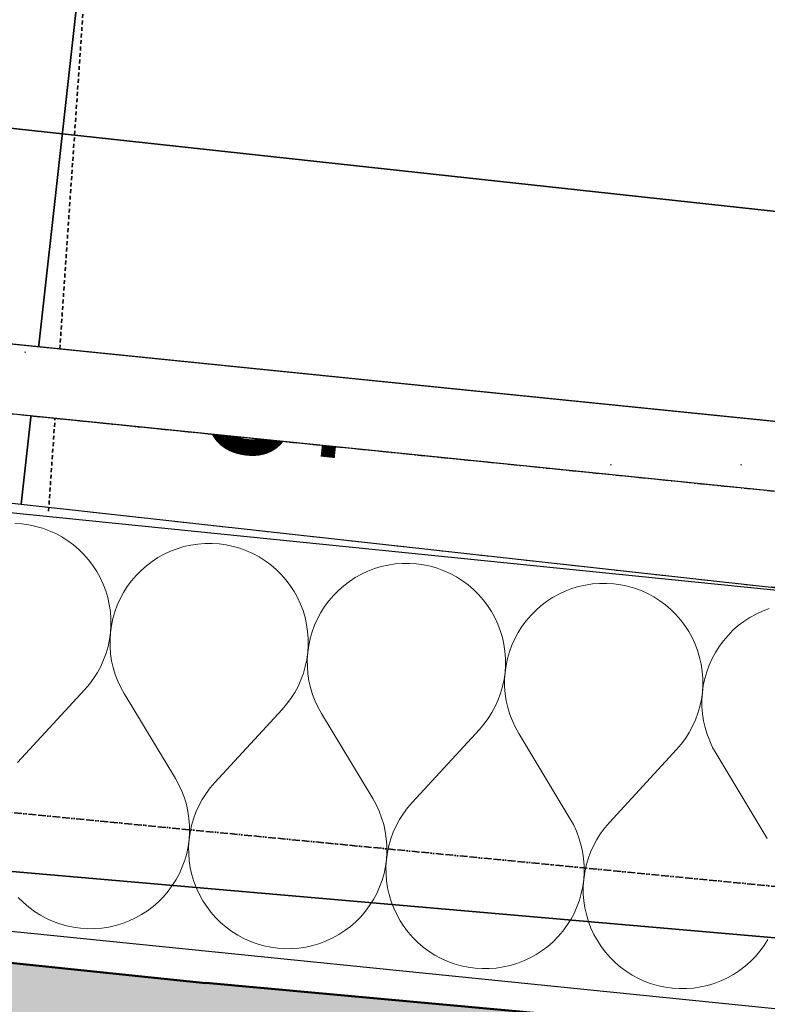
# Model space of a CAD drawing. Header units: millimetres. Extents: x -28761 to 4793, y -4271 to 20239.
# Tile 136 of 256: x -15902 to -15615, y 9535 to 9914. Entities that reach past the tile are written whole.
import ezdxf

# ---------------------------------------------------------------- set-up
doc = ezdxf.new("R2010")
doc.units = ezdxf.units.MM
doc.header["$MEASUREMENT"] = 0
for name, pattern in [('Telekomunikacni vodic', [9.25, 3, -0.75, 3, -0.75, 0.125, -0.75, 0.125, -0.75]), ('Wipeout_Contour', [1000, 0, -1000]), ('Čerchovaná M', [4.5, 2.5, -0.85, 0.3, -0.85]), ('Čárkovaná S', [2.5, 1.5, -1])]:
    doc.linetypes.add(name, pattern=pattern)
for name, color, linetype in [('5._POHLED ZÁPADNÍ_1_Interiér - schodiště', 7, 'Continuous'), ('5._POHLED ZÁPADNÍ_1_Konstrukce - nenosné', 7, 'Continuous'), ('5._POHLED ZÁPADNÍ_1_Konstrukce - nosné', 7, 'Continuous'), ('5._POHLED ZÁPADNÍ_1_Nové_Interiér - schodiště', 7, 'Continuous'), ('5._POHLED ZÁPADNÍ_1_Nové_Konstrukce - nosné', 7, 'Continuous'), ('5._POHLED ZÁPADNÍ_1_Nové_Výplně - Povrchové', 7, 'Continuous'), ('5._POHLED ZÁPADNÍ_1_Nové_Výplně – Řezové', 7, 'Continuous'), ('5._POHLED ZÁPADNÍ_1_Nové_ZJEDNODUŠENÝ DVŮR', 7, 'Continuous'), ('5._POHLED ZÁPADNÍ_1_TZB - elektroinstalace', 7, 'Continuous'), ('5._POHLED ZÁPADNÍ_1_Výplně – Řezové', 7, 'Continuous')]:
    doc.layers.add(name, color=color, linetype=linetype)
doc.styles.add('GENEROVANÝ_STYL_1', font='txt')

# ---------------------------------------------------------------- blocks, each defined once
blk = doc.blocks.new('*X42', base_point=(-30186.65, -6515.26))
at = {"layer": '5._POHLED ZÁPADNÍ_1_Nové_Výplně – Řezové', "color": 21, "linetype": 'Continuous', "lineweight": 20, "true_color": 0xffaaaa}
for p, q in [((-15901.28, 9720.14), (-15904, 9720.32)), ((-15898.59, 9719.77), (-15901.28, 9720.14)), ((-15895.93, 9719.21), (-15898.59, 9719.77)), ((-15893.31, 9718.46), (-15895.93, 9719.21)), ((-15890.76, 9717.53), (-15893.31, 9718.46)), ((-15888.27, 9716.41), (-15890.76, 9717.53)), ((-15885.88, 9715.12), (-15888.27, 9716.41)), ((-15883.58, 9713.66), (-15885.88, 9715.12)), ((-15881.39, 9712.05), (-15883.58, 9713.66)), ((-15879.33, 9710.28), (-15881.39, 9712.05)), ((-15877.39, 9708.36), (-15879.33, 9710.28)), ((-15841.58, 9710.63), (-15844.12, 9709.67)), ((-15838.97, 9711.42), (-15841.58, 9710.63)), ((-15836.32, 9712.01), (-15838.97, 9711.42)), ((-15833.63, 9712.41), (-15836.32, 9712.01)), ((-15830.92, 9712.63), (-15833.63, 9712.41)), ((-15828.19, 9712.64), (-15830.92, 9712.63)), ((-15825.48, 9712.46), (-15828.19, 9712.64)), ((-15822.78, 9712.09), (-15825.48, 9712.46)), ((-15820.12, 9711.53), (-15822.78, 9712.09)), ((-15817.51, 9710.78), (-15820.12, 9711.53)), ((-15814.95, 9709.85), (-15817.51, 9710.78)), ((-15875.6, 9706.32), (-15877.39, 9708.36)), ((-15873.96, 9704.15), (-15875.6, 9706.32)), ((-15848.97, 9707.2), (-15851.25, 9705.72)), ((-15846.59, 9708.52), (-15848.97, 9707.2)), ((-15844.12, 9709.67), (-15846.59, 9708.52)), ((-15812.47, 9708.73), (-15814.95, 9709.85)), ((-15810.08, 9707.44), (-15812.47, 9708.73)), ((-15807.78, 9705.98), (-15810.08, 9707.44)), ((-15872.47, 9701.87), (-15873.96, 9704.15)), ((-15853.41, 9704.07), (-15855.46, 9702.28)), ((-15851.25, 9705.72), (-15853.41, 9704.07)), ((-15805.59, 9704.37), (-15807.78, 9705.98)), ((-15803.52, 9702.6), (-15805.59, 9704.37)), ((-15801.59, 9700.68), (-15803.52, 9702.6)), ((-15765.78, 9702.95), (-15768.32, 9701.99)), ((-15763.17, 9703.74), (-15765.78, 9702.95)), ((-15760.52, 9704.33), (-15763.17, 9703.74)), ((-15757.82, 9704.74), (-15760.52, 9704.33)), ((-15755.11, 9704.95), (-15757.82, 9704.74)), ((-15752.39, 9704.96), (-15755.11, 9704.95)), ((-15749.68, 9704.79), (-15752.39, 9704.96)), ((-15746.98, 9704.41), (-15749.68, 9704.79)), ((-15744.32, 9703.85), (-15746.98, 9704.41)), ((-15741.71, 9703.1), (-15744.32, 9703.85)), ((-15739.15, 9702.17), (-15741.71, 9703.1)), ((-15871.15, 9699.49), (-15872.47, 9701.87)), ((-15870.01, 9697.02), (-15871.15, 9699.49)), ((-15857.37, 9700.34), (-15859.14, 9698.27)), ((-15855.46, 9702.28), (-15857.37, 9700.34)), ((-15799.8, 9698.64), (-15801.59, 9700.68)), ((-15798.15, 9696.47), (-15799.8, 9698.64)), ((-15773.17, 9699.52), (-15775.44, 9698.04)), ((-15770.79, 9700.84), (-15773.17, 9699.52)), ((-15768.32, 9701.99), (-15770.79, 9700.84)), ((-15736.67, 9701.05), (-15739.15, 9702.17)), ((-15734.27, 9699.76), (-15736.67, 9701.05)), ((-15731.98, 9698.3), (-15734.27, 9699.76)), ((-15869.05, 9694.48), (-15870.01, 9697.02)), ((-15860.75, 9696.08), (-15862.21, 9693.79)), ((-15859.14, 9698.27), (-15860.75, 9696.08)), ((-15796.67, 9694.19), (-15798.15, 9696.47)), ((-15777.61, 9696.39), (-15779.66, 9694.6)), ((-15775.44, 9698.04), (-15777.61, 9696.39)), ((-15729.79, 9696.69), (-15731.98, 9698.3)), ((-15727.72, 9694.92), (-15729.79, 9696.69)), ((-15725.79, 9693.01), (-15727.72, 9694.92)), ((-15689.97, 9695.27), (-15692.52, 9694.31)), ((-15687.37, 9696.06), (-15689.97, 9695.27)), ((-15684.71, 9696.65), (-15687.37, 9696.06)), ((-15682.02, 9697.06), (-15684.71, 9696.65)), ((-15679.31, 9697.27), (-15682.02, 9697.06)), ((-15676.59, 9697.28), (-15679.31, 9697.27)), ((-15673.87, 9697.11), (-15676.59, 9697.28)), ((-15671.18, 9696.74), (-15673.87, 9697.11)), ((-15668.52, 9696.17), (-15671.18, 9696.74)), ((-15665.9, 9695.42), (-15668.52, 9696.17)), ((-15663.35, 9694.49), (-15665.9, 9695.42)), ((-15868.26, 9691.87), (-15869.05, 9694.48)), ((-15867.67, 9689.22), (-15868.26, 9691.87)), ((-15863.5, 9691.39), (-15864.61, 9688.91)), ((-15862.21, 9693.79), (-15863.5, 9691.39)), ((-15795.35, 9691.81), (-15796.67, 9694.19)), ((-15794.21, 9689.34), (-15795.35, 9691.81)), ((-15781.57, 9692.66), (-15783.34, 9690.59)), ((-15779.66, 9694.6), (-15781.57, 9692.66)), ((-15723.99, 9690.96), (-15725.79, 9693.01)), ((-15697.36, 9691.84), (-15699.64, 9690.36)), ((-15694.98, 9693.16), (-15697.36, 9691.84)), ((-15692.52, 9694.31), (-15694.98, 9693.16)), ((-15660.87, 9693.37), (-15663.35, 9694.49)), ((-15658.47, 9692.08), (-15660.87, 9693.37)), ((-15656.17, 9690.63), (-15658.47, 9692.08)), ((-15867.27, 9686.53), (-15867.67, 9689.22)), ((-15864.61, 9688.91), (-15865.54, 9686.35)), ((-15793.24, 9686.8), (-15794.21, 9689.34)), ((-15784.95, 9688.4), (-15786.41, 9686.11)), ((-15783.34, 9690.59), (-15784.95, 9688.4)), ((-15722.35, 9688.79), (-15723.99, 9690.96)), ((-15720.87, 9686.51), (-15722.35, 9688.79)), ((-15701.81, 9688.71), (-15703.85, 9686.92)), ((-15699.64, 9690.36), (-15701.81, 9688.71)), ((-15653.99, 9689.01), (-15656.17, 9690.63)), ((-15651.92, 9687.24), (-15653.99, 9689.01)), ((-15614.17, 9687.59), (-15616.71, 9686.63)), ((-15867.06, 9683.81), (-15867.27, 9686.53)), ((-15867.04, 9681.09), (-15867.06, 9683.81)), ((-15866.29, 9683.74), (-15866.85, 9681.07)), ((-15865.54, 9686.35), (-15866.29, 9683.74)), ((-15792.46, 9684.19), (-15793.24, 9686.8)), ((-15791.87, 9681.54), (-15792.46, 9684.19)), ((-15787.7, 9683.71), (-15788.81, 9681.23)), ((-15786.41, 9686.11), (-15787.7, 9683.71)), ((-15719.55, 9684.13), (-15720.87, 9686.51)), ((-15718.41, 9681.66), (-15719.55, 9684.13)), ((-15705.76, 9684.98), (-15707.53, 9682.91)), ((-15703.85, 9686.92), (-15705.76, 9684.98)), ((-15649.99, 9685.33), (-15651.92, 9687.24)), ((-15648.19, 9683.28), (-15649.99, 9685.33)), ((-15621.56, 9684.16), (-15623.84, 9682.68)), ((-15619.18, 9685.48), (-15621.56, 9684.16)), ((-15616.71, 9686.63), (-15619.18, 9685.48)), ((-15867.22, 9678.38), (-15867.04, 9681.09)), ((-15866.85, 9681.07), (-15867.22, 9678.38)), ((-15791.47, 9678.85), (-15791.87, 9681.54)), ((-15788.81, 9681.23), (-15789.74, 9678.67)), ((-15717.44, 9679.12), (-15718.41, 9681.66)), ((-15709.15, 9680.73), (-15710.6, 9678.43)), ((-15707.53, 9682.91), (-15709.15, 9680.73)), ((-15646.55, 9681.11), (-15648.19, 9683.28)), ((-15645.06, 9678.83), (-15646.55, 9681.11)), ((-15626.01, 9681.03), (-15628.05, 9679.24)), ((-15623.84, 9682.68), (-15626.01, 9681.03)), ((-15867.6, 9675.68), (-15867.22, 9678.38)), ((-15867.22, 9678.38), (-15867.4, 9675.66)), ((-15791.26, 9676.13), (-15791.47, 9678.85)), ((-15791.24, 9673.41), (-15791.26, 9676.13)), ((-15790.49, 9676.06), (-15791.05, 9673.4)), ((-15789.74, 9678.67), (-15790.49, 9676.06)), ((-15716.66, 9676.51), (-15717.44, 9679.12)), ((-15716.07, 9673.86), (-15716.66, 9676.51)), ((-15711.89, 9676.03), (-15713.01, 9673.55)), ((-15710.6, 9678.43), (-15711.89, 9676.03)), ((-15643.75, 9676.45), (-15645.06, 9678.83)), ((-15642.6, 9673.98), (-15643.75, 9676.45)), ((-15629.96, 9677.3), (-15631.73, 9675.23)), ((-15628.05, 9679.24), (-15629.96, 9677.3)), ((-15868.91, 9670.41), (-15868.16, 9673.02)), ((-15868.16, 9673.02), (-15867.6, 9675.68)), ((-15867.4, 9675.66), (-15867.38, 9672.94)), ((-15867.38, 9672.94), (-15867.17, 9670.23)), ((-15791.42, 9670.7), (-15791.24, 9673.41)), ((-15791.05, 9673.4), (-15791.42, 9670.7)), ((-15715.66, 9671.17), (-15716.07, 9673.86)), ((-15713.01, 9673.55), (-15713.94, 9670.99)), ((-15641.64, 9671.44), (-15642.6, 9673.98)), ((-15633.35, 9673.05), (-15634.8, 9670.75)), ((-15631.73, 9675.23), (-15633.35, 9673.05)), ((-15869.85, 9667.85), (-15868.91, 9670.41)), ((-15867.17, 9670.23), (-15866.76, 9667.54)), ((-15791.79, 9668), (-15791.42, 9670.7)), ((-15791.42, 9670.7), (-15791.6, 9667.98)), ((-15715.45, 9668.46), (-15715.66, 9671.17)), ((-15715.44, 9665.74), (-15715.45, 9668.46)), ((-15714.69, 9668.38), (-15715.25, 9665.72)), ((-15713.94, 9670.99), (-15714.69, 9668.38)), ((-15640.86, 9668.83), (-15641.64, 9671.44)), ((-15640.26, 9666.18), (-15640.86, 9668.83)), ((-15636.09, 9668.35), (-15637.2, 9665.87)), ((-15634.8, 9670.75), (-15636.09, 9668.35)), ((-15872.26, 9662.98), (-15870.97, 9665.37)), ((-15870.97, 9665.37), (-15869.85, 9667.85)), ((-15866.76, 9667.54), (-15866.17, 9664.89)), ((-15866.17, 9664.89), (-15865.38, 9662.28)), ((-15793.11, 9662.73), (-15792.36, 9665.34)), ((-15792.36, 9665.34), (-15791.79, 9668)), ((-15791.6, 9667.98), (-15791.58, 9665.26)), ((-15791.58, 9665.26), (-15791.37, 9662.55)), ((-15715.62, 9663.02), (-15715.44, 9665.74)), ((-15715.25, 9665.72), (-15715.62, 9663.02)), ((-15639.86, 9663.49), (-15640.26, 9666.18)), ((-15637.2, 9665.87), (-15638.14, 9663.31)), ((-15873.72, 9660.68), (-15872.26, 9662.98)), ((-15865.38, 9662.28), (-15864.41, 9659.74)), ((-15794.05, 9660.17), (-15793.11, 9662.73)), ((-15791.37, 9662.55), (-15790.96, 9659.86)), ((-15715.99, 9660.33), (-15715.62, 9663.02)), ((-15715.62, 9663.02), (-15715.79, 9660.31)), ((-15639.65, 9660.78), (-15639.86, 9663.49)), ((-15638.14, 9663.31), (-15638.89, 9660.7)), ((-15877.1, 9656.43), (-15875.33, 9658.5)), ((-15875.33, 9658.5), (-15873.72, 9660.68)), ((-15864.41, 9659.74), (-15863.26, 9657.27)), ((-15863.26, 9657.27), (-15861.94, 9654.89)), ((-15796.45, 9655.3), (-15795.16, 9657.69)), ((-15795.16, 9657.69), (-15794.05, 9660.17)), ((-15790.96, 9659.86), (-15790.36, 9657.21)), ((-15790.36, 9657.21), (-15789.58, 9654.6)), ((-15717.31, 9655.05), (-15716.55, 9657.66)), ((-15716.55, 9657.66), (-15715.99, 9660.33)), ((-15715.79, 9660.31), (-15715.78, 9657.59)), ((-15715.78, 9657.59), (-15715.56, 9654.87)), ((-15639.82, 9655.34), (-15639.64, 9658.06)), ((-15639.45, 9658.04), (-15639.82, 9655.34)), ((-15639.64, 9658.06), (-15639.65, 9660.78)), ((-15638.89, 9660.7), (-15639.45, 9658.04)), ((-15877.1, 9656.43), (-15902.92, 9628.41)), ((-15861.94, 9654.89), (-15842.28, 9622.27)), ((-15797.91, 9653), (-15796.45, 9655.3)), ((-15789.58, 9654.6), (-15788.61, 9652.06)), ((-15718.24, 9652.5), (-15717.31, 9655.05)), ((-15715.56, 9654.87), (-15715.16, 9652.18)), ((-15640.19, 9652.65), (-15639.82, 9655.34)), ((-15639.82, 9655.34), (-15639.99, 9652.63)), ((-15801.3, 9648.75), (-15799.53, 9650.82)), ((-15799.53, 9650.82), (-15797.91, 9653)), ((-15788.61, 9652.06), (-15787.46, 9649.59)), ((-15787.46, 9649.59), (-15786.14, 9647.22)), ((-15720.65, 9647.62), (-15719.36, 9650.01)), ((-15719.36, 9650.01), (-15718.24, 9652.5)), ((-15715.16, 9652.18), (-15714.56, 9649.53)), ((-15714.56, 9649.53), (-15713.78, 9646.92)), ((-15641.5, 9647.37), (-15640.75, 9649.98)), ((-15640.75, 9649.98), (-15640.19, 9652.65)), ((-15639.99, 9652.63), (-15639.97, 9649.91)), ((-15639.97, 9649.91), (-15639.76, 9647.19)), ((-15801.3, 9648.75), (-15827.11, 9620.73)), ((-15786.14, 9647.22), (-15766.47, 9614.59)), ((-15722.11, 9645.32), (-15720.65, 9647.62)), ((-15713.78, 9646.92), (-15712.81, 9644.38)), ((-15642.44, 9644.82), (-15641.5, 9647.37)), ((-15639.76, 9647.19), (-15639.35, 9644.5)), ((-15725.5, 9641.07), (-15723.73, 9643.14)), ((-15723.73, 9643.14), (-15722.11, 9645.32)), ((-15712.81, 9644.38), (-15711.66, 9641.91)), ((-15711.66, 9641.91), (-15710.34, 9639.54)), ((-15644.85, 9639.94), (-15643.56, 9642.34)), ((-15643.56, 9642.34), (-15642.44, 9644.82)), ((-15639.35, 9644.5), (-15638.76, 9641.85)), ((-15725.5, 9641.07), (-15751.31, 9613.05)), ((-15710.34, 9639.54), (-15690.67, 9606.91)), ((-15646.31, 9637.64), (-15644.85, 9639.94)), ((-15638.76, 9641.85), (-15637.97, 9639.24)), ((-15637.97, 9639.24), (-15637, 9636.7)), ((-15649.7, 9633.39), (-15647.93, 9635.46)), ((-15647.93, 9635.46), (-15646.31, 9637.64)), ((-15637, 9636.7), (-15635.86, 9634.24)), ((-15649.7, 9633.39), (-15675.51, 9605.38)), ((-15635.86, 9634.24), (-15634.54, 9631.86)), ((-15634.54, 9631.86), (-15614.87, 9599.23)), ((-15840.95, 9619.89), (-15842.28, 9622.27)), ((-15839.81, 9617.42), (-15840.95, 9619.89)), ((-15827.11, 9620.73), (-15828.89, 9618.67)), ((-15838.84, 9614.88), (-15839.81, 9617.42)), ((-15830.5, 9616.48), (-15831.96, 9614.19)), ((-15828.89, 9618.67), (-15830.5, 9616.48)), ((-15838.05, 9612.28), (-15838.84, 9614.88)), ((-15837.46, 9609.62), (-15838.05, 9612.28)), ((-15833.25, 9611.79), (-15834.37, 9609.31)), ((-15831.96, 9614.19), (-15833.25, 9611.79)), ((-15765.15, 9612.21), (-15766.47, 9614.59)), ((-15764, 9609.75), (-15765.15, 9612.21)), ((-15751.31, 9613.05), (-15753.08, 9610.99)), ((-15837.05, 9606.93), (-15837.46, 9609.62)), ((-15834.37, 9609.31), (-15835.31, 9606.76)), ((-15763.04, 9607.2), (-15764, 9609.75)), ((-15754.7, 9608.8), (-15756.16, 9606.51)), ((-15753.08, 9610.99), (-15754.7, 9608.8)), ((-15836.84, 9604.22), (-15837.05, 9606.93)), ((-15836.82, 9601.5), (-15836.84, 9604.22)), ((-15836.06, 9604.14), (-15836.62, 9601.48)), ((-15835.31, 9606.76), (-15836.06, 9604.14)), ((-15762.25, 9604.6), (-15763.04, 9607.2)), ((-15761.66, 9601.94), (-15762.25, 9604.6)), ((-15757.45, 9604.11), (-15758.57, 9601.63)), ((-15756.16, 9606.51), (-15757.45, 9604.11)), ((-15689.35, 9604.53), (-15690.67, 9606.91)), ((-15688.2, 9602.07), (-15689.35, 9604.53)), ((-15675.51, 9605.38), (-15677.28, 9603.31)), ((-15837, 9598.79), (-15836.82, 9601.5)), ((-15836.62, 9601.48), (-15837, 9598.79)), ((-15761.25, 9599.25), (-15761.66, 9601.94)), ((-15758.57, 9601.63), (-15759.51, 9599.08)), ((-15687.23, 9599.52), (-15688.2, 9602.07)), ((-15678.9, 9601.12), (-15680.36, 9598.83)), ((-15677.28, 9603.31), (-15678.9, 9601.12)), ((-15837.37, 9596.09), (-15837, 9598.79)), ((-15837, 9598.79), (-15837.18, 9596.07)), ((-15761.04, 9596.54), (-15761.25, 9599.25)), ((-15761.02, 9593.82), (-15761.04, 9596.54)), ((-15760.26, 9596.46), (-15760.82, 9593.8)), ((-15759.51, 9599.08), (-15760.26, 9596.46)), ((-15686.45, 9596.92), (-15687.23, 9599.52)), ((-15685.85, 9594.26), (-15686.45, 9596.92)), ((-15681.65, 9596.43), (-15682.77, 9593.95)), ((-15680.36, 9598.83), (-15681.65, 9596.43)), ((-15838.67, 9590.81), (-15837.93, 9593.43)), ((-15837.93, 9593.43), (-15837.37, 9596.09)), ((-15837.18, 9596.07), (-15837.16, 9593.35)), ((-15837.16, 9593.35), (-15836.95, 9590.64)), ((-15761.19, 9591.11), (-15761.02, 9593.82)), ((-15760.82, 9593.8), (-15761.19, 9591.11)), ((-15685.45, 9591.57), (-15685.85, 9594.26)), ((-15682.77, 9593.95), (-15683.7, 9591.4)), ((-15839.61, 9588.26), (-15838.67, 9590.81)), ((-15836.95, 9590.64), (-15836.55, 9587.95)), ((-15761.56, 9588.41), (-15761.19, 9591.11)), ((-15761.19, 9591.11), (-15761.37, 9588.39)), ((-15685.23, 9588.86), (-15685.45, 9591.57)), ((-15685.22, 9586.14), (-15685.23, 9588.86)), ((-15683.7, 9591.4), (-15684.46, 9588.78)), ((-15842.01, 9583.38), (-15840.72, 9585.77)), ((-15840.72, 9585.77), (-15839.61, 9588.26)), ((-15836.55, 9587.95), (-15835.96, 9585.29)), ((-15835.96, 9585.29), (-15835.17, 9582.69)), ((-15762.87, 9583.13), (-15762.12, 9585.75)), ((-15762.12, 9585.75), (-15761.56, 9588.41)), ((-15761.37, 9588.39), (-15761.36, 9585.67)), ((-15761.36, 9585.67), (-15761.15, 9582.96)), ((-15685.39, 9583.43), (-15685.22, 9586.14)), ((-15685.02, 9586.12), (-15685.39, 9583.43)), ((-15684.46, 9588.78), (-15685.02, 9586.12)), ((-15843.47, 9581.08), (-15842.01, 9583.38)), ((-15835.17, 9582.69), (-15834.21, 9580.14)), ((-15763.81, 9580.58), (-15762.87, 9583.13)), ((-15761.15, 9582.96), (-15760.75, 9580.27)), ((-15685.76, 9580.73), (-15685.39, 9583.43)), ((-15685.39, 9583.43), (-15685.57, 9580.71)), ((-15846.85, 9576.82), (-15845.08, 9578.89)), ((-15845.08, 9578.89), (-15843.47, 9581.08)), ((-15834.21, 9580.14), (-15833.06, 9577.67)), ((-15833.06, 9577.67), (-15831.75, 9575.29)), ((-15766.21, 9575.7), (-15764.92, 9578.1)), ((-15764.92, 9578.1), (-15763.81, 9580.58)), ((-15760.75, 9580.27), (-15760.15, 9577.61)), ((-15760.15, 9577.61), (-15759.37, 9575.01)), ((-15687.07, 9575.45), (-15686.32, 9578.07)), ((-15686.32, 9578.07), (-15685.76, 9580.73)), ((-15685.57, 9580.71), (-15685.56, 9577.99)), ((-15685.56, 9577.99), (-15685.35, 9575.28)), ((-15902.63, 9576.48), (-15900.69, 9574.57)), ((-15900.69, 9574.57), (-15898.63, 9572.8)), ((-15850.81, 9573.09), (-15848.76, 9574.89)), ((-15848.76, 9574.89), (-15846.85, 9576.82)), ((-15831.75, 9575.29), (-15830.26, 9573.01)), ((-15767.66, 9573.4), (-15766.21, 9575.7)), ((-15759.37, 9575.01), (-15758.41, 9572.46)), ((-15688, 9572.9), (-15687.07, 9575.45)), ((-15685.35, 9575.28), (-15684.94, 9572.59)), ((-15898.63, 9572.8), (-15896.44, 9571.18)), ((-15896.44, 9571.18), (-15894.14, 9569.72)), ((-15857.63, 9568.64), (-15855.25, 9569.96)), ((-15855.25, 9569.96), (-15852.97, 9571.45)), ((-15852.97, 9571.45), (-15850.81, 9573.09)), ((-15830.26, 9573.01), (-15828.62, 9570.85)), ((-15828.62, 9570.85), (-15826.83, 9568.8)), ((-15771.05, 9569.14), (-15769.28, 9571.21)), ((-15769.28, 9571.21), (-15767.66, 9573.4)), ((-15758.41, 9572.46), (-15757.26, 9570)), ((-15757.26, 9570), (-15755.94, 9567.61)), ((-15690.4, 9568.02), (-15689.12, 9570.42)), ((-15689.12, 9570.42), (-15688, 9572.9)), ((-15684.94, 9572.59), (-15684.35, 9569.93)), ((-15684.35, 9569.93), (-15683.57, 9567.33)), ((-15894.14, 9569.72), (-15891.75, 9568.43)), ((-15891.75, 9568.43), (-15889.27, 9567.32)), ((-15889.27, 9567.32), (-15886.71, 9566.38)), ((-15886.71, 9566.38), (-15884.1, 9565.63)), ((-15865.25, 9565.75), (-15862.64, 9566.53)), ((-15862.64, 9566.53), (-15860.1, 9567.5)), ((-15860.1, 9567.5), (-15857.63, 9568.64)), ((-15826.83, 9568.8), (-15824.89, 9566.89)), ((-15824.89, 9566.89), (-15822.83, 9565.12)), ((-15775, 9565.41), (-15772.96, 9567.21)), ((-15772.96, 9567.21), (-15771.05, 9569.14)), ((-15755.94, 9567.61), (-15754.46, 9565.33)), ((-15691.86, 9565.72), (-15690.4, 9568.02)), ((-15683.57, 9567.33), (-15682.6, 9564.78)), ((-15884.1, 9565.63), (-15881.43, 9565.07)), ((-15881.43, 9565.07), (-15878.74, 9564.7)), ((-15878.74, 9564.7), (-15876.02, 9564.52)), ((-15876.02, 9564.52), (-15873.3, 9564.54)), ((-15873.3, 9564.54), (-15870.59, 9564.75)), ((-15870.59, 9564.75), (-15867.9, 9565.15)), ((-15867.9, 9565.15), (-15865.25, 9565.75)), ((-15822.83, 9565.12), (-15820.64, 9563.5)), ((-15820.64, 9563.5), (-15818.34, 9562.04)), ((-15779.45, 9562.28), (-15777.17, 9563.77)), ((-15777.17, 9563.77), (-15775, 9565.41)), ((-15754.46, 9565.33), (-15752.82, 9563.17)), ((-15752.82, 9563.17), (-15751.02, 9561.12)), ((-15695.24, 9561.47), (-15693.48, 9563.53)), ((-15693.48, 9563.53), (-15691.86, 9565.72)), ((-15682.6, 9564.78), (-15681.46, 9562.32)), ((-15818.34, 9562.04), (-15815.95, 9560.75)), ((-15815.95, 9560.75), (-15813.46, 9559.64)), ((-15813.46, 9559.64), (-15810.91, 9558.7)), ((-15810.91, 9558.7), (-15808.29, 9557.95)), ((-15789.44, 9558.07), (-15786.84, 9558.85)), ((-15786.84, 9558.85), (-15784.3, 9559.82)), ((-15784.3, 9559.82), (-15781.83, 9560.97)), ((-15781.83, 9560.97), (-15779.45, 9562.28)), ((-15751.02, 9561.12), (-15749.09, 9559.21)), ((-15749.09, 9559.21), (-15747.02, 9557.44)), ((-15699.2, 9557.73), (-15697.16, 9559.53)), ((-15697.16, 9559.53), (-15695.24, 9561.47)), ((-15681.46, 9562.32), (-15680.14, 9559.94)), ((-15680.14, 9559.94), (-15678.66, 9557.66)), ((-15616.06, 9558.04), (-15614.6, 9560.34)), ((-15808.29, 9557.95), (-15805.63, 9557.39)), ((-15805.63, 9557.39), (-15802.94, 9557.02)), ((-15802.94, 9557.02), (-15800.22, 9556.84)), ((-15800.22, 9556.84), (-15797.5, 9556.86)), ((-15797.5, 9556.86), (-15794.79, 9557.07)), ((-15794.79, 9557.07), (-15792.1, 9557.47)), ((-15792.1, 9557.47), (-15789.44, 9558.07)), ((-15747.02, 9557.44), (-15744.84, 9555.82)), ((-15744.84, 9555.82), (-15742.54, 9554.36)), ((-15703.65, 9554.6), (-15701.37, 9556.09)), ((-15701.37, 9556.09), (-15699.2, 9557.73)), ((-15678.66, 9557.66), (-15677.02, 9555.49)), ((-15677.02, 9555.49), (-15675.22, 9553.44)), ((-15619.44, 9553.79), (-15617.67, 9555.85)), ((-15617.67, 9555.85), (-15616.06, 9558.04)), ((-15742.54, 9554.36), (-15740.14, 9553.07)), ((-15740.14, 9553.07), (-15737.66, 9551.96)), ((-15737.66, 9551.96), (-15735.11, 9551.02)), ((-15735.11, 9551.02), (-15732.49, 9550.27)), ((-15713.64, 9550.39), (-15711.04, 9551.17)), ((-15711.04, 9551.17), (-15708.49, 9552.14)), ((-15708.49, 9552.14), (-15706.03, 9553.29)), ((-15706.03, 9553.29), (-15703.65, 9554.6)), ((-15675.22, 9553.44), (-15673.29, 9551.53)), ((-15673.29, 9551.53), (-15671.22, 9549.76)), ((-15623.4, 9550.06), (-15621.35, 9551.85)), ((-15621.35, 9551.85), (-15619.44, 9553.79)), ((-15732.49, 9550.27), (-15729.83, 9549.71)), ((-15729.83, 9549.71), (-15727.13, 9549.34)), ((-15727.13, 9549.34), (-15724.42, 9549.16)), ((-15724.42, 9549.16), (-15721.7, 9549.18)), ((-15721.7, 9549.18), (-15718.99, 9549.39)), ((-15718.99, 9549.39), (-15716.3, 9549.8)), ((-15716.3, 9549.8), (-15713.64, 9550.39)), ((-15671.22, 9549.76), (-15669.03, 9548.14)), ((-15669.03, 9548.14), (-15666.74, 9546.69)), ((-15627.84, 9546.93), (-15625.57, 9548.41)), ((-15625.57, 9548.41), (-15623.4, 9550.06)), ((-15666.74, 9546.69), (-15664.34, 9545.4)), ((-15664.34, 9545.4), (-15661.86, 9544.28)), ((-15661.86, 9544.28), (-15659.3, 9543.35)), ((-15637.84, 9542.71), (-15635.23, 9543.49)), ((-15635.23, 9543.49), (-15632.69, 9544.46)), ((-15632.69, 9544.46), (-15630.22, 9545.61)), ((-15630.22, 9545.61), (-15627.84, 9546.93)), ((-15659.3, 9543.35), (-15656.69, 9542.59)), ((-15656.69, 9542.59), (-15654.03, 9542.03)), ((-15654.03, 9542.03), (-15651.33, 9541.66)), ((-15651.33, 9541.66), (-15648.62, 9541.48)), ((-15648.62, 9541.48), (-15645.9, 9541.5)), ((-15645.9, 9541.5), (-15643.18, 9541.71)), ((-15643.18, 9541.71), (-15640.49, 9542.12)), ((-15640.49, 9542.12), (-15637.84, 9542.71))]:
    blk.add_line(p, q, dxfattribs=at)

msp = doc.modelspace()

# ---------------------------------------------------------------- hatches: boundary and pattern name
at = {"layer": '5._POHLED ZÁPADNÍ_1_Výplně – Řezové', "linetype": 'Continuous', "lineweight": 13}
for points in [[(-17216.5, 9320.82), (-17217.54, 9310.88), (-15507.72, 9132.91), (-15468.9, 9505.9), (-17128.98, 9678.69), (-17154.87, 9430.03), (-17204.6, 9435.21)], [(-15830.59, 9543.75), (-15510.35, 8982.24), (-15501.06, 9513.61)]]:
    msp.add_hatch(color=254, dxfattribs=at).paths.add_polyline_path(points)

# ---------------------------------------------------------------- linework, layer by layer
at = {"layer": '5._POHLED ZÁPADNÍ_1_Konstrukce - nosné', "color": 7, "linetype": 'Continuous', "lineweight": 50, "flags": 128}
for points in [[(-15830.59, 9543.54), (-17128.98, 9678.69)], [(-14385.05, 9411.51), (-15830.59, 9543.75)]]:
    msp.add_lwpolyline(points, dxfattribs=at)
at = {"layer": '5._POHLED ZÁPADNÍ_1_Nové_Interiér - schodiště', "color": 1, "linetype": 'Continuous', "lineweight": 25}
for p, q in [((-14460.38, 9567.99), (-17054.49, 9855.61)), ((-17055.81, 9843.68), (-14461.71, 9556.06))]:
    msp.add_line(p, q, dxfattribs=at)
at = {"layer": '5._POHLED ZÁPADNÍ_1_Nové_Interiér - schodiště', "color": 1, "linetype": 'Čárkovaná S', "lineweight": 25, "flags": 128}
for points in [[(-16075.5, 10652.58), (-16174.68, 9758.06), (-15886.45, 9726.1), (-15787.27, 10620.62)], [(-15787.27, 10620.62), (-15886.45, 9726.1), (-15598.21, 9694.15), (-15499.03, 10588.66)]]:
    msp.add_lwpolyline(points, close=True, dxfattribs=at)

# ---------------------------------------------------------------- next in the draw order: wipeouts: each hides what was drawn before it
at = {"color": 254, "linetype": 'Wipeout_Contour', "lineweight": 0, "ltscale": 75883.99808}
msp.add_wipeout([(-15802.37, 10622.3), (-16090.61, 10654.25), (-16189.79, 9759.74), (-15901.55, 9727.78)], dxfattribs=at).dxf.layer = '5._POHLED ZÁPADNÍ_1_Nové_Výplně - Povrchové'

# ---------------------------------------------------------------- next in the draw order: linework, layer by layer
at = {"layer": '5._POHLED ZÁPADNÍ_1_Nové_Interiér - schodiště', "color": 1, "linetype": 'Continuous', "lineweight": 25}
for p, q in [((-15901.55, 9727.78), (-15802.37, 10622.3)), ((-16189.79, 9759.74), (-15901.55, 9727.78))]:
    msp.add_line(p, q, dxfattribs=at)

# ---------------------------------------------------------------- next in the draw order: wipeouts: each hides what was drawn before it
at = {"color": 254, "linetype": 'Wipeout_Contour', "lineweight": 0, "ltscale": 74844.837267}
msp.add_wipeout([(-15514.14, 10590.34), (-15802.37, 10622.3), (-15901.55, 9727.78), (-15613.32, 9695.82)], dxfattribs=at).dxf.layer = '5._POHLED ZÁPADNÍ_1_Nové_Výplně - Povrchové'

# ---------------------------------------------------------------- next in the draw order: linework, layer by layer
at = {"layer": '5._POHLED ZÁPADNÍ_1_Nové_Interiér - schodiště', "color": 1, "linetype": 'Continuous', "lineweight": 25}
for p, q in [((-15802.37, 10622.3), (-15901.55, 9727.78)), ((-15901.55, 9727.78), (-15613.32, 9695.82))]:
    msp.add_line(p, q, dxfattribs=at)

# ---------------------------------------------------------------- next in the draw order: texts
at = {"layer": '5._POHLED ZÁPADNÍ_1_Interiér - schodiště', "color": 1, "linetype": 'Continuous', "lineweight": 25, "insert": (-15802.62, 9781.17), "char_height": 50, "attachment_point": 4, "rotation": 263.6732, "style": 'GENEROVANÝ_STYL_1'}
msp.add_mtext('\\A1;{\\pql;\\fArial|b0|i0|c238|p38;5}', dxfattribs=at)

# ---------------------------------------------------------------- next in the draw order: wipeouts: each hides what was drawn before it
at = {"color": 254, "linetype": 'Wipeout_Contour', "lineweight": 0, "ltscale": 73963.913487}
msp.add_wipeout([(-17161.72, 9851.66), (-17177.84, 9692.48), (-14385.17, 9409.56), (-14367.89, 9568.63)], dxfattribs=at).dxf.layer = '5._POHLED ZÁPADNÍ_1_Nové_Výplně – Řezové'

# ---------------------------------------------------------------- next in the draw order: linework, layer by layer
at = {"layer": '5._POHLED ZÁPADNÍ_1_Nové_Konstrukce - nosné', "color": 1, "linetype": 'Continuous', "lineweight": 25, "flags": 128}
for points in [[(-14367.89, 9568.63), (-17161.72, 9851.66)], [(-17177.84, 9692.48), (-14385.17, 9409.56)]]:
    msp.add_lwpolyline(points, dxfattribs=at)
at = {"layer": '5._POHLED ZÁPADNÍ_1_TZB - elektroinstalace', "color": 92, "linetype": 'Čárkovaná S', "lineweight": 35, "true_color": 0x00d700, "flags": 128}
msp.add_lwpolyline([(-15890.99, 9725.11), (-15657.89, 13109.83)], dxfattribs=at)
at = {"layer": '5._POHLED ZÁPADNÍ_1_TZB - elektroinstalace', "color": 92, "linetype": 'Telekomunikacni vodic', "lineweight": 35, "true_color": 0x00d700, "flags": 128}
msp.add_lwpolyline([(-19818.94, 9403.56), (-19818.94, 9988.28), (-13443.94, 9370.78), (-13443.94, 9600.78)], dxfattribs=at)
msp.add_lwpolyline([(-19818.94, 9403.56), (-19818.94, 9988.28), (-13443.94, 9370.78), (-13443.94, 9600.78)], dxfattribs=at)
at = {"layer": '5._POHLED ZÁPADNÍ_1_TZB - elektroinstalace', "color": 92, "linetype": 'Continuous', "lineweight": 35, "true_color": 0x00d700, "flags": 128}
for points in [[(-16854.45, 9975.78), (-15248.94, 9800.78)], [(-13193.94, 1600.78), (-13193.94, 975.78), (-15568.94, 975.78), (-15568.94, 5100.78), (-16068.94, 5100.78), (-16068.94, 9600.78), (-13193.94, 9350.78)], [(-13193.94, 1600.78), (-13193.94, 975.78), (-15568.94, 975.78), (-15568.94, 5100.78), (-16068.94, 5100.78), (-16068.94, 9600.78), (-13193.94, 9350.78)]]:
    msp.add_lwpolyline(points, dxfattribs=at)

# ---------------------------------------------------------------- next in the draw order: block references
at = {"layer": '5._POHLED ZÁPADNÍ_1_Konstrukce - nenosné', "color": 9, "linetype": 'Continuous', "lineweight": 13}
msp.add_blockref('*X42', (-30186.65, -6515.26), dxfattribs=at)

# ---------------------------------------------------------------- next in the draw order: wipeouts: each hides what was drawn before it
at = {"color": 254, "linetype": 'Wipeout_Contour', "lineweight": 0, "ltscale": 74383.184884}
msp.add_wipeout([(-17068.19, 9907.24), (-17070.87, 9880.77), (-14561.5, 9626.25), (-14558.83, 9652.72)], dxfattribs=at).dxf.layer = '5._POHLED ZÁPADNÍ_1_Nové_Výplně – Řezové'

# ---------------------------------------------------------------- next in the draw order: hatches: boundary and pattern name
at = {"layer": '5._POHLED ZÁPADNÍ_1_Nové_Výplně – Řezové', "linetype": 'Continuous', "lineweight": 20, "true_color": 0xffaaaa}
h = msp.add_hatch(dxfattribs=at)
h.set_pattern_fill('Omítka_01_0001', color=21, style=0, pattern_type=2)
h.set_pattern_definition([(0, (0, 0), (0, 86.60254), [0, -50]), (0, (25, 43.3), (0, 86.60254), [0, -50])])
h.paths.add_polyline_path([(-17068.19, 9907.24), (-17070.87, 9880.77), (-14561.5, 9626.25), (-14558.83, 9652.72)])

# ---------------------------------------------------------------- next in the draw order: wipeouts: each hides what was drawn before it
at = {"color": 254, "linetype": 'Wipeout_Contour', "lineweight": 0, "ltscale": 55713.231724}
msp.add_wipeout([(-14558.82, 9652.79), (-18199.82, 10022.08), (-14558.83, 9652.72)], dxfattribs=at).dxf.layer = '5._POHLED ZÁPADNÍ_1_Nové_Výplně - Povrchové'

# ---------------------------------------------------------------- next in the draw order: linework, layer by layer
at = {"layer": '5._POHLED ZÁPADNÍ_1_Nové_ZJEDNODUŠENÝ DVŮR', "color": 1, "linetype": 'Continuous', "lineweight": 25}
for p, q in [((-17068.19, 9907.24), (-14558.83, 9652.72)), ((-17070.87, 9880.77), (-14561.5, 9626.25))]:
    msp.add_line(p, q, dxfattribs=at)
at = {"layer": '5._POHLED ZÁPADNÍ_1_Nové_ZJEDNODUŠENÝ DVŮR', "color": 1, "linetype": 'Continuous', "lineweight": 25, "flags": 128}
msp.add_lwpolyline([(-14558.82, 9652.79), (-18199.82, 10022.08)], dxfattribs=at)
at = {"layer": '5._POHLED ZÁPADNÍ_1_Nové_ZJEDNODUŠENÝ DVŮR', "color": 1, "linetype": 'Čerchovaná M', "lineweight": 25, "flags": 128}
msp.add_lwpolyline([(-18202.51, 9995.48), (-14561.51, 9626.19)], dxfattribs=at)

doc.saveas('drawing.dxf')
